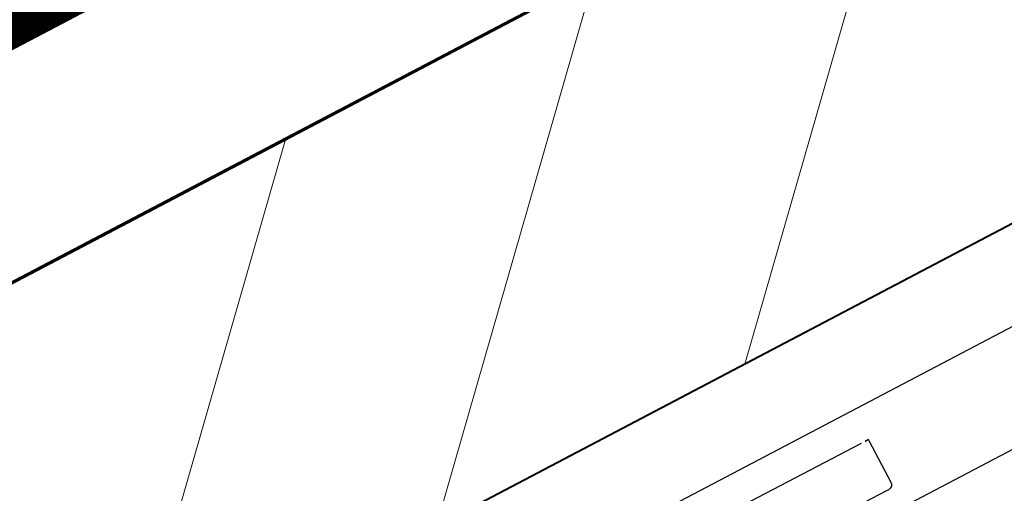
# Model space of a CAD drawing. Header units: metres. Extents: x 7408630 to 7411134, y 5569633 to 5570339.
# Tile 63 of 76: x 7410493.6519 to 7410493.8426, y 5569902.3676 to 5569902.4595. Entities that reach past the tile are written whole.
import ezdxf
from ezdxf.enums import TextEntityAlignment as Align

# ---------------------------------------------------------------- set-up
doc = ezdxf.new("R2010")
doc.units = ezdxf.units.M
doc.header["$MEASUREMENT"] = 0
doc.layers.add('0-wypos-sanitarne', color=1, linetype='Continuous')
for name, color, linetype, lineweight in [('0-ZABUDOWA GK-MDF', 54, 'Continuous', 35), ('1_POSADZKA PODZIAŁY', 151, 'Continuous', 0), ('1_POSADZKI COKOŁY', 170, 'Continuous', 0), ('Hatch_zamurowania', 4, 'Continuous', 5), ('OPIS POM NOWE', 140, 'Continuous', 5), ('Opis_pom', 9, 'Continuous', 18), ('Sciany', 2, 'Continuous', 40)]:
    doc.layers.add(name, color=color, linetype=linetype, lineweight=lineweight)
doc.styles.add('ARIAL', font='tahoma.ttf')

# ---------------------------------------------------------------- blocks, each defined once
blk = doc.blocks.new('99400_TOP')
for points in [[(-0.1894100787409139, 0.1708061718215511), (-0.04454090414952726, 0.1708061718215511), (-0.04034816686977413, 0.1707083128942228), (-0.03616448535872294, 0.1704151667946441), (-0.03199911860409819, 0.1699271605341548), (-0.02786080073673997, 0.169245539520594), (-0.02375906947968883, 0.1683716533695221), (-0.01970212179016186, 0.1673074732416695), (-0.01569966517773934, 0.1660553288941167), (-0.01175936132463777, 0.1646178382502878), (-0.007890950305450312, 0.1629983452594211), (-0.004101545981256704, 0.1612000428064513), (-0.0004007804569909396, 0.1592273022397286), (0.003204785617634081, 0.1570838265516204), (0.006705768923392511, 0.1547750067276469), (0.01009616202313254, 0.1523049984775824), (0.01336696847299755, 0.1496801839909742)], [(-0.1983898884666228, 0.1645455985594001), (-0.1114795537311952, 0.1643710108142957)], [(-0.1612418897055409, 0.1540618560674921), (-0.1114476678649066, 0.1539618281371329), (-0.1112693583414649, 0.1539617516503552), (-0.1111122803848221, 0.1539622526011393), (-0.110993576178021, 0.1539633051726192), (-0.110827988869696, 0.1539719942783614), (-0.1106518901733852, 0.1540093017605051), (-0.110483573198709, 0.1540784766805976), (-0.1103307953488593, 0.1541766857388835), (-0.1101979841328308, 0.1543013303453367), (-0.110090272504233, 0.1544475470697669), (-0.1100105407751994, 0.1546112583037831), (-0.1099620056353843, 0.15478635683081), (-0.1099458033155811, 0.1549675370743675), (-0.1099669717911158, 0.1639629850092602), (-0.1099791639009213, 0.1643549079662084)], [(0.1649285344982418, 0.1496802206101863), (-0.1647679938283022, 0.1496802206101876)]]:
    blk.add_lwpolyline(points)
blk.add_ellipse((-0.1114791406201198, 0.1643579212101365), major_axis=(-0.001499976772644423, 3.016975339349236e-06), ratio=0.008725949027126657, start_param=3.141877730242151, end_param=4.712681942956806)
blk = doc.blocks.new('A$C4ebe9e89')
blk.add_blockref('99400_TOP', (0, 0))
blk = doc.blocks.new('A$C142d3faa')
at = {"layer": '1_POSADZKA PODZIAŁY'}
h = blk.add_hatch(dxfattribs=at)
h.set_pattern_fill('_USER', color=256, scale=80, double=1, pattern_type=0)
h.set_pattern_definition([(0, (-58931.34199039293, 199163.1944934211), (0, 80), []), (90, (-58931.34199039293, 199163.1944934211), (-80, 4.898587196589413e-15), [])])
h.paths.add_polyline_path([(28.22535916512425, 1045.606190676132), (175.2253591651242, 1045.606190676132), (175.2253591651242, 1273.606190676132), (408.2253591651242, 1273.606190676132), (408.2253591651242, 1588.606190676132), (65.22535916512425, 1588.606190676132), (65.22535916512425, 1464.606190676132), (38.22535945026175, 1464.606190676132), (38.22535945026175, 1191.606190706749), (63.22535916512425, 1191.606190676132), (63.22535915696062, 1179.606190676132), (27.22535916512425, 1179.606190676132)])
at = {"layer": 'Hatch_zamurowania'}
h = blk.add_hatch(dxfattribs=at)
h.set_pattern_fill('ANSI31', color=256, scale=1.5)
h.set_pattern_definition([(45, (-50117.48606533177, 199163.1944934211), (-3.367596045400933, 3.367596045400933), [])])
h.paths.add_polyline_path([(175.2253591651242, 1045.400270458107), (175.2253591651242, 1273.606190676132), (419.2253591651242, 1273.606190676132), (419.2253591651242, 1265.606190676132), (183.2253591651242, 1265.606190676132), (183.2253591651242, 1045.606190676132)])
at = {"layer": '0-ZABUDOWA GK-MDF'}
blk.add_lwpolyline([(308.2425918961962, 1273.63979690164), (419.2253591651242, 1273.602493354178)], dxfattribs=at)
at = {"layer": '1_POSADZKI COKOŁY', "color": 180, "true_color": 0x3022f7, "const_width": 2}
blk.add_lwpolyline([(33.22535916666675, 1050.606190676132), (170.2253591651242, 1050.606190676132), (170.2253591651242, 1278.606266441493), (414.2253591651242, 1278.602569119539), (414.2253591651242, 1583.606190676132), (70.22535918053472, 1583.606190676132), (70.22535956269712, 1459.606190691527), (43.22535944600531, 1459.60619060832), (43.22535922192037, 1196.606190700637), (68.22535916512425, 1196.60619067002), (68.22535916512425, 1174.606190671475), (33.22535920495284, 1174.606190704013)], close=True, dxfattribs=at)
at = {"layer": 'Sciany'}
for points in [[(419.2253591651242, 1273.606190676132), (175.2253591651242, 1273.606190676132)], [(419.2253591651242, 1265.606190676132), (183.2253591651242, 1265.606190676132)]]:
    blk.add_lwpolyline(points, dxfattribs=at)
at = {"layer": '0-wypos-sanitarne', "xscale": 100, "yscale": 100, "zscale": 100}
blk.add_blockref('A$C4ebe9e89', (340.9957001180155, 1246.757740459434), dxfattribs=at)
at = {"layer": 'OPIS POM NOWE', "style": 'ARIAL'}
for tag, p in [('E1,4', (2085.453509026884, 1677.902724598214)), ('E1,4', (2642.565068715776, 1467.098580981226)), ('E1,4', (2887.554946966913, 1334.669140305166)), ('E1,1', (2346.15172770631, 945.3069204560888)), ('E1,2', (2380.289767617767, 731.4605824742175)), ('E1,4', (3248.926969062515, 423.5622677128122)), ('E1,3', (2269.290473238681, 389.8474601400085)), ('E1,5', (4145.396889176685, -41.41678165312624))]:
    blk.add_attdef(tag, text='', height=23.936, dxfattribs=at).set_placement(p, align=Align.MIDDLE_CENTER)
at = {"layer": 'Opis_pom', "ltscale": 0.7, "style": 'ARIAL'}
for tag, p in [('B1,18', (784.175454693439, 4749.376909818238)), ('B1,21', (1474.160621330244, 4744.552251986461)), ('B1/17', (593.1950013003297, 4721.360037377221)), ('1,23', (2643.879736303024, 4721.360037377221)), ('1,22', (2015.997302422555, 4715.619925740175)), ('A1,1', (-123.2752701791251, 4710.792713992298)), ('B1,1', (2964.213888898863, 4687.194759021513)), ('B1,19', (983.4770436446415, 4684.250472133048)), ('A1,6', (-365.3793687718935, 4657.226791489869)), ('A1,16', (198.2072643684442, 4631.436355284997)), ('B1,20', (1267.194878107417, 4624.632454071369)), ('B1,3', (3298.013043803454, 4567.235815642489)), ('B1,4', (4545.109849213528, 4480.622250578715)), ('A1,5', (-782.1155021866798, 4446.932694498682)), ('A1,2', (-186.9193724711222, 4425.112318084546)), ('A1,15', (198.2072643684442, 4391.000839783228)), ('B1,2', (2872.012077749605, 4302.459186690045)), ('A1,3', (-121.2895641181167, 4150.905633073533)), ('B1,8', (2427.383192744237, 4053.123158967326)), ('B1,6', (4754.926236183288, 3940.334623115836)), ('A1,4', (-837.6792277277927, 3920.772192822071)), ('B1,14', (401.2060605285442, 3890.998977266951)), ('B1,13', (1255.283140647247, 3857.264790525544)), ('B1,5', (4487.887436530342, 3854.524062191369)), ('B1,10', (1961.599271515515, 3852.276071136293)), ('B1,9', (2126.781835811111, 3827.246892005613)), ('B1,7', (3203.179523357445, 3799.68363001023)), ('B1,11', (2118.658790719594, 3658.838670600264)), ('B1,12', (1949.477289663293, 3633.257187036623)), ('C1,2', (2894.604733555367, 3427.283363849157)), ('C1,3', (2160.246723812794, 3198.455877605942)), ('C1,1', (3129.25555325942, 2706.44898945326)), ('C1,4', (2077.339235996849, 2485.413103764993)), ('C1,5', (2131.383208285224, 2180.309788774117)), ('C1,10', (3196.043433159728, 2172.920878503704)), ('C1,9', (3215.995519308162, 1907.634199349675)), ('C1,6', (2168.073843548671, 1819.58528353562)), ('D0,18', (1348.653176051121, 1483.781635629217)), ('C1,8', (2890.195548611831, 1472.29709332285)), ('C1,7', (2247.746238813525, 1432.404889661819)), ('D,03', (680.1466722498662, 1361.206844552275)), ('D0,15', (1769.826019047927, 1360.285680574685)), ('D,07', (301.6534830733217, 1339.208595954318)), ('D0,6', (-189.623502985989, 1299.117330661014)), ('D0,8', (-573.6059719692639, 1280.794415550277)), ('D0,2', (1011.718833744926, 1184.667071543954)), ('D0,4', (520.2942003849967, 1181.603761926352)), ('D0,14', (1790.011409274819, 1156.002015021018)), ('D,05', (264.3299696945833, 1077.697489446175)), ('D0,13', (1760.78024321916, 974.2700197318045)), ('D0,09', (-770.0709432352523, 944.5551283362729)), ('D0,1', (999.9887503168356, 928.6062601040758)), ('D0,10', (-751.0723892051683, 564.5580135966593)), ('D0,11', (-751.0723892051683, 336.7382673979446)), ('D0,12', (198.7439030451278, 306.3970252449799))]:
    blk.add_attdef(tag, text='', height=11.968, dxfattribs=at).set_placement(p, align=Align.MIDDLE_CENTER)

msp = doc.modelspace()

# ---------------------------------------------------------------- block references
at = {"xscale": 0.01, "yscale": 0.01, "zscale": 0.01, "rotation": 27.75854060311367}
msp.add_blockref('A$C142d3faa', (7410496.779402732, 5569889.662845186), dxfattribs=at)

doc.saveas('drawing.dxf')
